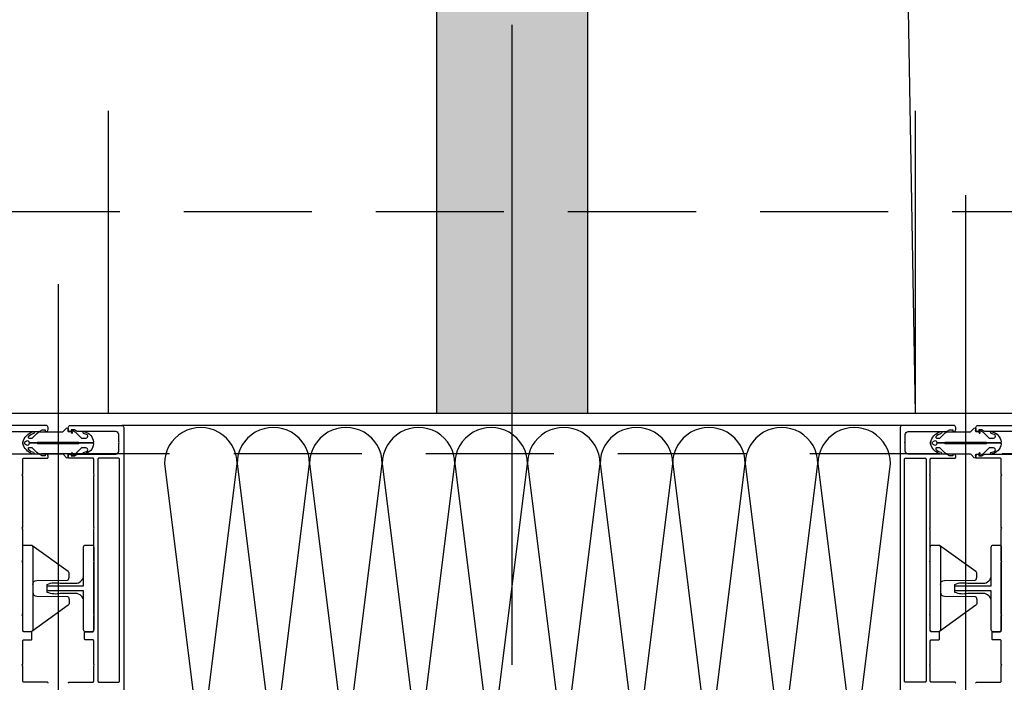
# Model space of a CAD drawing. Header units: millimetres. Extents: x 247761 to 294611, y 172579 to 236863.
# Tile 167 of 256: x 262766 to 263255, y 174722 to 175051. Entities that reach past the tile are written whole.
import ezdxf

# ---------------------------------------------------------------- set-up
doc = ezdxf.new("R2010")
doc.units = ezdxf.units.MM
for name, pattern in [('CK_Čerchovaná 50', [6, 3, -1.5, 0, -1.5]), ('ČERCHOVANÁ', [25.4, 12.7, -6.35, 0, -6.35]), ('ČÁRKOVANÁ', [19.05, 12.7, -6.35]), ('ČÁRKOVANÁ01-01', [2, 1, -1])]:
    doc.linetypes.add(name, pattern=pattern)
for name, color, linetype in [('FASÁDA DETAILNÍ', 4, 'Continuous'), ('KOTY', 7, 'Continuous'), ('KOTY 50', 7, 'Continuous'), ('NOVA', 240, 'Continuous'), ('OSY', 7, 'Continuous'), ('TENKA', 4, 'Continuous'), ('ŠRAFA', 253, 'Continuous')]:
    doc.layers.add(name, color=color, linetype=linetype)
doc.styles.add('CS-ROMANS', font='romans.shx', dxfattribs={"width": 0.75, "oblique": 5})
doc.dimstyles.new('A_KÓTA_50', dxfattribs={"dimtxt": 110, "dimasz": 2, "dimexe": 100, "dimexo": 1500, "dimgap": 40, "dimtad": 1, "dimrnd": 1, "dimdsep": 46, "dimtxsty": 'CS-ROMANS', "dimblk": 'KOT_CARA20', "dimcen": 45, "dimse1": 1, "dimse2": 1, "dimclrd": 256, "dimclre": 256, "dimclrt": 256, "dimadec": 0, "dimazin": 0, "dimtfac": 1, "dimtix": 1, "dimtmove": 2, "dimatfit": 3, "dimldrblk": 'OBLIQUE', "dimfxl": 0, "dimtolj": 1, "dimarcsym": 0})

# ---------------------------------------------------------------- blocks, each defined once
blk = doc.blocks.new('236134_0100_s_v')
for points in [[(22.8, -23), (22.8, -5), (42, -5, 0.414214), (43, -4), (43, -1, 0.414214), (42, 0), (1, 0, 0.414214), (0, -1), (0, -4, 0.414214), (1, -5), (20.2, -5), (20.2, -23)], [(15, -5, -0.414214), (19, -9), (19, -16.57, 0.165764), (19.53, -23), (23.47, -23, 0.165764), (24, -16.57), (24, -9, -0.414214), (28, -5)]]:
    blk.add_lwpolyline(points, format="xyb")
blk = doc.blocks.new('236134_0200_s_v')
for points in [[(19.58, 5, -0.41166), (17.58, 6.98), (17.45, 22.25, 0.344217), (17.07, 22.73), (16, 23), (14, 23, 0.240828), (13.19, 22.59), (0.19, 4.59)], [(23.42, 5, 0.41166), (25.42, 6.98), (25.55, 22.25, -0.344217), (25.93, 22.73), (27, 23), (29, 23, -0.240828), (29.81, 22.59), (42.81, 4.59)]]:
    blk.add_lwpolyline(points, format="xyb")
blk.add_lwpolyline([(42, 5), (1, 5, 0.414214), (0, 4), (0, 1, 0.414214), (1, 0), (42, 0, 0.414214), (43, 1), (43, 4, 0.414214)], format="xyb", close=True)
blk = doc.blocks.new('244748_a')
blk.add_lwpolyline([(8.32, -1.69, 0.082248), (6.34, -0.9, -1.09695), (6.94, -0.1, -0.315353), (11.26, -5.15, -0.480529), (10.87, -5.64), (4.27, -5.64), (4.08, -5.45), (-16.53, -5.45), (-16.72, -5.64), (-20.43, -5.64, 0.574019), (-21.93, -4.78), (-22.99, -5.4, 0.524827), (-22.99, -5.9), (-21.93, -6.52, 0.574021), (-20.43, -5.66), (-16.72, -5.66), (-16.53, -5.85), (4.08, -5.85), (4.27, -5.66), (10.87, -5.66, -0.480529), (11.26, -6.15, -0.326229), (6.88, -11.09, -1.09695), (6.28, -10.3, 0.081457), (8.32, -9.61, 0.599203), (7.48, -8.05), (5.52, -8.05, 0.198965), (5.17, -8.2), (2.22, -11.15), (0.93, -12.01, -0.738038), (0.51, -11.62), (0.87, -11, 1), (0.35, -10.7), (0, -11.3), (-0.98, -11.3, 0.619205), (-1.45, -12.06), (-1.28, -12.43, -0.808139), (-2.04, -13.04), (-3.63, -11.44, 0.198906), (-4.34, -11.15), (-14.99, -11.15, -0.198936), (-16.76, -10.42), (-18.98, -8.2, 0.198942), (-19.33, -8.05), (-20.67, -8.05, 0.500217), (-21.09, -8.73, 0.122037), (-18.5, -10.27, -1.093735), (-19.1, -11.07, -0.240768), (-23.7, -6.07, -0.106226), (-23.7, -5.23, -0.256232), (-19, -0.13, -1.093735), (-18.4, -0.92, 0.116856), (-21.09, -2.57, 0.500217), (-20.67, -3.25), (-19.33, -3.25, 0.198942), (-18.98, -3.1), (-16.75, -0.88, -0.198936), (-14.99, -0.15), (-4.34, -0.15, 0.198907), (-3.63, 0.14), (-2.04, 1.74, -0.808139), (-1.28, 1.13), (-1.45, 0.76, 0.619205), (-0.98, 0), (0, 0), (0.35, -0.6, 1), (0.87, -0.3), (0.51, 0.32, -0.738038), (0.93, 0.71), (2.22, -0.15), (5.17, -3.1, 0.198965), (5.52, -3.25), (7.48, -3.25, 0.599203)], format="xyb", close=True)
blk = doc.blocks.new('*U500')
for points in [[(0, 0, 0.414243), (0.1, 0.1), (0, 0.9, -1.0001), (0.2, 0.9), (0.1, 0.1, 0.414228), (0.2, 0, 0.414228)], [(0.2, 0, 0.414243), (0.3, 0.1), (0.2, 0.9, -1.0001), (0.4, 0.9), (0.3, 0.1, 0.414228), (0.4, 0, 0.414228)], [(0.4, 0, 0.414243), (0.5, 0.1), (0.4, 0.9, -1.0001), (0.6, 0.9), (0.5, 0.1, 0.414228), (0.6, 0, 0.414228)], [(0.6, 0, 0.414243), (0.7, 0.1), (0.6, 0.9, -1.0001), (0.8, 0.9), (0.7, 0.1, 0.414228), (0.8, 0, 0.414228)], [(0.8, 0, 0.414243), (0.9, 0.1), (0.8, 0.9, -1.0001), (1, 0.9), (0.9, 0.1, 0.414228), (1, 0, 0.414228)], [(1, 0, 0.414243), (1.1, 0.1), (1, 0.9, -1.0001), (1.2, 0.9), (1.1, 0.1, 0.414228), (1.2, 0, 0.414228)], [(1.2, 0, 0.414243), (1.3, 0.1), (1.2, 0.9, -1.0001), (1.4, 0.9), (1.3, 0.1, 0.414228), (1.4, 0, 0.414228)], [(1.4, 0, 0.414243), (1.5, 0.1), (1.4, 0.9, -1.0001), (1.6, 0.9), (1.5, 0.1, 0.414228), (1.6, 0, 0.414228)], [(1.6, 0, 0.414243), (1.7, 0.1), (1.6, 0.9, -1.0001), (1.8, 0.9), (1.7, 0.1, 0.414228), (1.8, 0, 0.414228)], [(1.8, 0, 0.414243), (1.9, 0.1), (1.8001, 0.9, -1.0001), (2, 0.9), (1.9001, 0.1, 0.414228), (2, 0, 0.414228)]]:
    blk.add_lwpolyline(points, format="xyb")
blk = doc.blocks.new('A$C69D17D4D')
at = {"layer": 'FASÁDA DETAILNÍ'}
for p, q in [((-11409, 1224.05), (-11409, 1592.29)), ((-11859, 1548.12), (-11859, 1222.43))]:
    blk.add_line(p, q, dxfattribs=at)
at = {"layer": 'FASÁDA DETAILNÍ', "color": 7, "linetype": 'ČÁRKOVANÁ', "ltscale": 5}
for points in [[(1436, 1464), (-24704, 1464), (-24704, 24704), (1436, 24704)], [(1316, 1584), (-24584, 1584), (-24584, 24584), (1316, 24584)]]:
    blk.add_lwpolyline(points, close=True, dxfattribs=at)
at = {"layer": 'FASÁDA DETAILNÍ'}
blk.add_lwpolyline([(1416, 1484), (-24684, 1484), (-24684, 24684), (1416, 24684)], close=True, dxfattribs=at)
for points in [[(-11864, 1350.2, 0.414214), (-11864.5, 1350.7), (-11876.1, 1350.7, -0.414214), (-11876.6, 1351.2), (-11876.6, 1358.6, -0.399985), (-11876.6, 1359.6), (-11876.6, 1371.2, -0.414214), (-11876.1, 1371.7), (-11872.5, 1371.7, 0.414214), (-11872, 1372.2), (-11872, 1375.2, 0.414214), (-11872.5, 1375.7), (-11876.1, 1375.7, -0.414214), (-11876.6, 1376.2), (-11876.6, 1383.5, -0.38324), (-11876.6, 1384.5), (-11876.6, 1410, -0.38324), (-11876.6, 1411), (-11876.6, 1426.5, -0.38324), (-11876.6, 1427.5), (-11876.6, 1453, -0.38324), (-11876.6, 1454), (-11876.6, 1461.3, -0.414214), (-11876.1, 1461.8), (-11864.5, 1461.8, 0.414214), (-11864, 1462.3), (-11864, 1462.8, 0.414214), (-11865, 1463.8), (-11865.5, 1463.8), (-11865.5, 1463), (-11867, 1463), (-11868.15, 1463.67, 0.116937), (-11868.65, 1463.8), (-11887.51, 1463.8, -0.414232)], [(-11887.51, 1475), (-11868.65, 1475, 0.116937), (-11868.15, 1475.13), (-11867, 1475.8), (-11865.5, 1475.8), (-11865.5, 1475), (-11865, 1475, 0.414214), (-11864, 1476), (-11864, 1477, 0.414214), (-11865, 1478), (-11890.5, 1478, 0.414214)], [(-11854, 1350.2, -0.414214), (-11853.5, 1350.7), (-11841.9, 1350.7, 0.414214), (-11841.4, 1351.2), (-11841.4, 1358.6, 0.399985), (-11841.4, 1359.6), (-11841.4, 1371.2, 0.414214), (-11841.9, 1371.7), (-11845.5, 1371.7, -0.414214), (-11846, 1372.2), (-11846, 1375.2, -0.414214), (-11845.5, 1375.7), (-11841.9, 1375.7, 0.414214), (-11841.4, 1376.2), (-11841.4, 1383.5, 0.38324), (-11841.4, 1384.5), (-11841.4, 1410, 0.38324), (-11841.4, 1411), (-11841.4, 1426.5, 0.38324), (-11841.4, 1427.5), (-11841.4, 1453, 0.38324), (-11841.4, 1454), (-11841.4, 1461.3, 0.414214), (-11841.9, 1461.8), (-11853.5, 1461.8, -0.414214), (-11854, 1462.3), (-11854, 1462.8, -0.414214), (-11853, 1463.8), (-11852.5, 1463.8), (-11852.5, 1463), (-11851, 1463), (-11849.85, 1463.67, -0.116937), (-11849.35, 1463.8), (-11830.49, 1463.8, 0.414232), (-11828.99, 1465.3), (-11828.99, 1469.01, 0.399985), (-11828.99, 1470.01), (-11828.99, 1473.5, 0.414232), (-11830.49, 1475), (-11849.35, 1475, -0.116937), (-11849.85, 1475.13), (-11851, 1475.8), (-11852.5, 1475.8), (-11852.5, 1475), (-11853, 1475, -0.414214), (-11854, 1476), (-11854, 1477, -0.414214), (-11853, 1478), (-11827.5, 1478, -0.414214), (-11826.5, 1477), (-11826.5, 1477), (-11826.5, 1328.5, -0.414214)], [(-11414, 1350.2, 0.414214), (-11414.5, 1350.7), (-11426.1, 1350.7, -0.414214), (-11426.6, 1351.2), (-11426.6, 1358.6, -0.399985), (-11426.6, 1359.6), (-11426.6, 1371.2, -0.414214), (-11426.1, 1371.7), (-11422.5, 1371.7, 0.414214), (-11422, 1372.2), (-11422, 1375.2, 0.414214), (-11422.5, 1375.7), (-11426.1, 1375.7, -0.414214), (-11426.6, 1376.2), (-11426.6, 1383.5, -0.38324), (-11426.6, 1384.5), (-11426.6, 1410, -0.38324), (-11426.6, 1411), (-11426.6, 1426.5, -0.38324), (-11426.6, 1427.5), (-11426.6, 1453, -0.38324), (-11426.6, 1454), (-11426.6, 1461.3, -0.414214), (-11426.1, 1461.8), (-11414.5, 1461.8, 0.414214), (-11414, 1462.3), (-11414, 1462.8, 0.414214), (-11415, 1463.8), (-11415.5, 1463.8), (-11415.5, 1463), (-11417, 1463), (-11418.15, 1463.67, 0.116937), (-11418.65, 1463.8), (-11437.51, 1463.8, -0.414232), (-11439.01, 1465.3), (-11439.01, 1469.01, -0.399985), (-11439.01, 1470.01), (-11439.01, 1473.5, -0.414232), (-11437.51, 1475), (-11418.65, 1475, 0.116937), (-11418.15, 1475.13), (-11417, 1475.8), (-11415.5, 1475.8), (-11415.5, 1475), (-11415, 1475, 0.414214), (-11414, 1476), (-11414, 1477, 0.414214), (-11415, 1478), (-11440.5, 1478, 0.414214), (-11441.5, 1477), (-11441.5, 1477), (-11441.5, 1328.5, 0.414214)], [(-11404, 1350.2, -0.414214), (-11403.5, 1350.7), (-11391.9, 1350.7, 0.414214), (-11391.4, 1351.2), (-11391.4, 1358.6, 0.399985), (-11391.4, 1359.6), (-11391.4, 1371.2, 0.414214), (-11391.9, 1371.7), (-11395.5, 1371.7, -0.414214), (-11396, 1372.2), (-11396, 1375.2, -0.414214), (-11395.5, 1375.7), (-11391.9, 1375.7, 0.414214), (-11391.4, 1376.2), (-11391.4, 1383.5, 0.38324), (-11391.4, 1384.5), (-11391.4, 1410, 0.38324), (-11391.4, 1411), (-11391.4, 1426.5, 0.38324), (-11391.4, 1427.5), (-11391.4, 1453, 0.38324), (-11391.4, 1454), (-11391.4, 1461.3, 0.414214), (-11391.9, 1461.8), (-11403.5, 1461.8, -0.414214), (-11404, 1462.3), (-11404, 1462.8, -0.414214), (-11403, 1463.8), (-11402.5, 1463.8), (-11402.5, 1463), (-11401, 1463), (-11399.85, 1463.67, -0.116937), (-11399.35, 1463.8), (-11380.49, 1463.8, 0.414232)], [(-11380.49, 1475), (-11399.35, 1475, -0.116937), (-11399.85, 1475.13), (-11401, 1475.8), (-11402.5, 1475.8), (-11402.5, 1475), (-11403, 1475, -0.414214), (-11404, 1476), (-11404, 1477, -0.414214), (-11403, 1478), (-11377.5, 1478, -0.414214)]]:
    blk.add_lwpolyline(points, format="xyb", dxfattribs=at)
blk.add_lwpolyline([(-11440.5, 1478), (-11827.5, 1478)], dxfattribs=at)
for points in [[(-11828.6, 1351.2), (-11828.6, 1461.3, 0.414214), (-11829.1, 1461.8), (-11838.8, 1461.8, 0.414214), (-11839.3, 1461.3), (-11839.3, 1351.2, 0.414214), (-11838.8, 1350.7), (-11829.1, 1350.7, 0.414214), (-11828.6, 1351.2)], [(-11439.4, 1351.2), (-11439.4, 1461.3, -0.414214), (-11438.9, 1461.8), (-11429.2, 1461.8, -0.414214), (-11428.7, 1461.3), (-11428.7, 1351.2, -0.414214), (-11429.2, 1350.7), (-11438.9, 1350.7, -0.414214), (-11439.4, 1351.2)]]:
    blk.add_lwpolyline(points, format="xyb", close=True, dxfattribs=at)
for p in [(-11852.78, 1474.96), (-11402.78, 1474.96)]:
    blk.add_blockref('244748_a', p, dxfattribs=at)
at = {"layer": 'FASÁDA DETAILNÍ', "xscale": -179.9999932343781, "yscale": 179.9999932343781, "zscale": 179.9999932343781}
blk.add_blockref('*U500', (-11446.33, 1297), dxfattribs=at)
at = {"layer": 'FASÁDA DETAILNÍ', "xscale": -1, "rotation": 270}
for name, p in [('236134_0200_s_v', (-11876.6, 1375.7)), ('236134_0100_s_v', (-11841.4, 1375.7)), ('236134_0200_s_v', (-11426.6, 1375.7)), ('236134_0100_s_v', (-11391.4, 1375.7))]:
    blk.add_blockref(name, p, dxfattribs=at)
blk = doc.blocks.new('KOT_CARA20')
for p, q in [((0, 20), (0, -20)), ((0, 0), (14.14, 14.14)), ((0, 0), (-14.14, -14.14))]:
    blk.add_line(p, q)
blk = doc.blocks.new('*D335')
at = {"layer": 'Defpoints', "color": 0, "ltscale": 5, "transparency": 16777216}
for p in [(262596.23, 176555.26), (262866.17, 176555.26), (262885.6, 175055.26)]:
    blk.add_point(p, dxfattribs=at)
at = {"layer": 'KOTY 50', "lineweight": -2, "ltscale": 5, "transparency": 16777216}
blk.add_line((262596.23, 175057.26), (262596.23, 176553.26), dxfattribs=at)
at = {"layer": 'KOTY 50', "lineweight": -2, "ltscale": 5, "transparency": 16777216, "xscale": 2, "yscale": 2, "zscale": 2}
for p, rotation in [((262596.23, 176555.26), 90), ((262596.23, 175055.26), 270)]:
    blk.add_blockref('KOT_CARA20', p, dxfattribs=dict(at, rotation=rotation))
at = {"layer": 'KOTY 50', "ltscale": 5, "transparency": 16777216, "insert": (262501.23, 175805.26), "char_height": 110, "attachment_point": 5, "rotation": 90, "style": 'CS-ROMANS'}
blk.add_mtext('\\A1;1500', dxfattribs=at)
blk = doc.blocks.new('_OBLIQUE')
at = {"color": 0, "linetype": 'ByBlock', "ltscale": 15}
blk.add_line((-0.5, -0.5), (0.5, 0.5), dxfattribs=at)

msp = doc.modelspace()

# ---------------------------------------------------------------- hatches: boundary and pattern name
at = {"layer": 'ŠRAFA', "ltscale": 5}
h = msp.add_hatch(dxfattribs=at)
h.set_pattern_fill('ANSI36', color=256, scale=10)
h.paths.add_polyline_path([(262373.017, 179755.259), (262373.017, 179680.259), (262973.017, 179680.259), (262973.017, 177155.259), (263048.017, 177155.259), (263048.017, 179680.259), (263648.017, 179680.259), (263648.017, 179755.259)])
h.paths.add_polyline_path([(264548.017, 179755.259), (267773.017, 179755.259), (267773.017, 179680.259), (266193.017, 179680.259), (266193.017, 174686.259), (266128.017, 174686.259), (266128.017, 179680.259), (264548.017, 179680.259)])
h.paths.add_polyline_path([(262973.017, 176555.259), (263048.017, 176555.259), (263048.017, 174855.259), (262973.017, 174855.259)])

# ---------------------------------------------------------------- linework, layer by layer
at = {"layer": 'KOTY', "linetype": 'ČÁRKOVANÁ01-01', "ltscale": 200}
msp.add_line((263210.517, 174855.259), (262810.517, 198055.259), dxfattribs=at)
at = {"layer": 'NOVA'}
for points in [[(262973.017, 176555.259), (262973.017, 174855.259)], [(263048.017, 176555.259), (263048.017, 174855.259)]]:
    msp.add_lwpolyline(points, dxfattribs=at)
at = {"layer": 'OSY', "linetype": 'ČERCHOVANÁ', "ltscale": 25}
msp.add_line((263010.517, 189655.259), (263010.517, 174158.02), dxfattribs=at)
at = {"layer": 'TENKA', "linetype": 'CK_Čerchovaná 50', "ltscale": 50}
for p, q in [((262810.517, 174855.259), (262810.517, 176555.259)), ((263210.517, 174855.259), (263210.517, 176555.259))]:
    msp.add_line(p, q, dxfattribs=at)

# ---------------------------------------------------------------- block references
at = {"layer": 'NOVA', "ltscale": 300}
msp.add_blockref('A$C69D17D4D', (274644.517, 173371.259), dxfattribs=at)

# ---------------------------------------------------------------- dimensions: what is measured, and where the dimension line sits
at = {"layer": 'KOTY 50', "ltscale": 5}
dim = msp.add_linear_dim(base=(262596.232, 176555.259), p1=(262885.597, 175055.259), p2=(262866.167, 176555.259), angle=90, dimstyle='A_KÓTA_50', dxfattribs=at)
dim.commit()
dim.dimension.update_dxf_attribs({"geometry": '*D335', "text_midpoint": (262501.232, 175805.259)})

doc.saveas('drawing.dxf')
